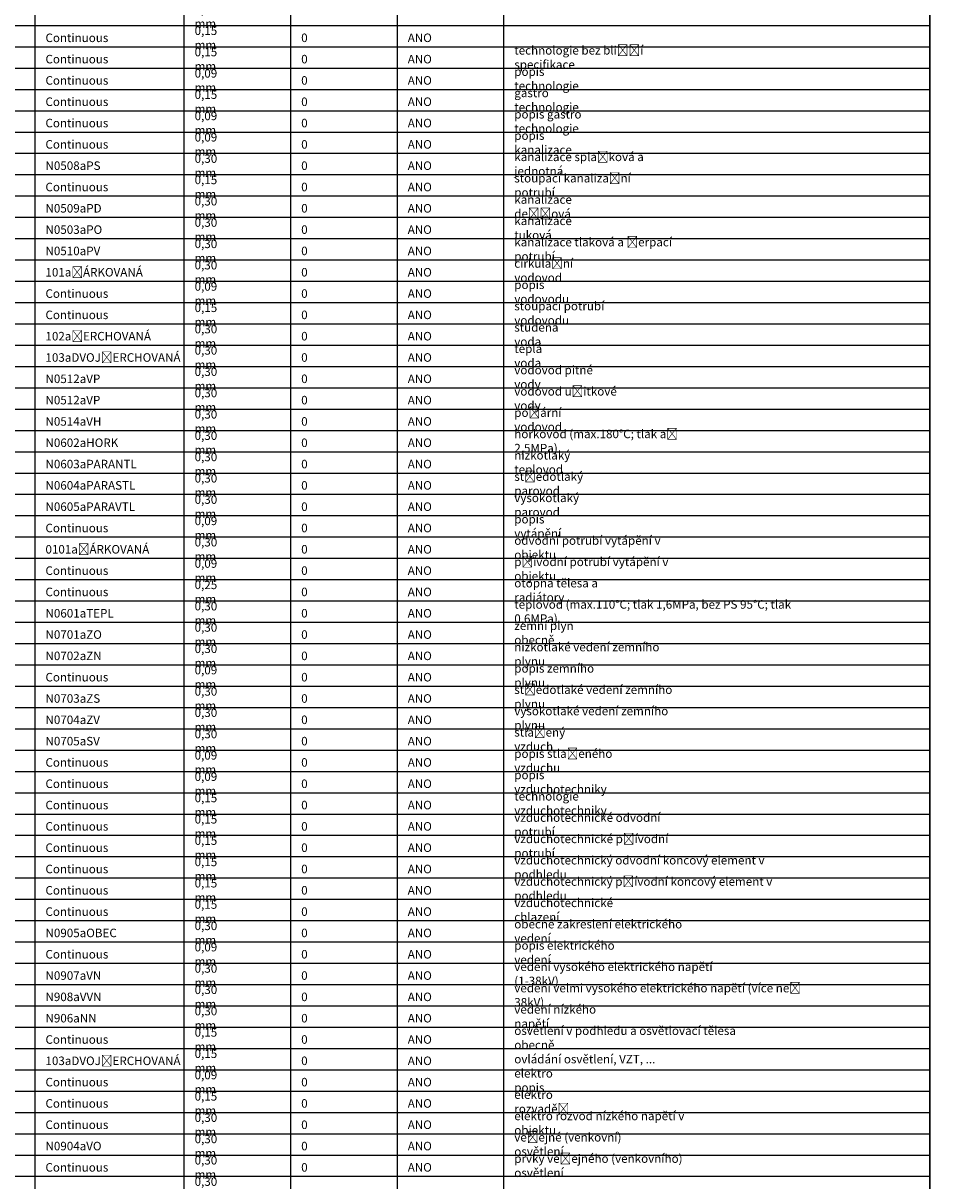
# Model space of a CAD drawing. Header units: millimetres. Extents: x -15250 to 1651995, y -140807 to 78716.
# Tile 28 of 45: x 10726 to 32000, y -63856 to -36696. Entities that reach past the tile are written whole.
import ezdxf

# ---------------------------------------------------------------- set-up
doc = ezdxf.new("R2010")
doc.units = ezdxf.units.MM
doc.header["$LTSCALE"] = 100
doc.styles.get("Standard").update_dxf_attribs({"font": 'isocpeur.ttf'})

msp = doc.modelspace()

# ---------------------------------------------------------------- linework, layer by layer
for p, q in [((11000, 750), (11000, -140250)), ((14500, 750), (14500, -140250)), ((17000, 750), (17000, -140250)), ((19500, 750), (19500, -140250)), ((22000, 750), (22000, -140250)), ((-10250, -36750), (32000, -36750)), ((-10250, -37250), (32000, -37250)), ((-10250, -37750), (32000, -37750)), ((-10250, -38250), (32000, -38250)), ((-10250, -38750), (32000, -38750)), ((-10250, -39250), (32000, -39250)), ((-10250, -39750), (32000, -39750)), ((-10250, -40250), (32000, -40250)), ((-10250, -40750), (32000, -40750)), ((-10250, -41250), (32000, -41250)), ((-10250, -41750), (32000, -41750)), ((-10250, -42250), (32000, -42250)), ((-10250, -42750), (32000, -42750)), ((-10250, -43250), (32000, -43250)), ((-10250, -43750), (32000, -43750)), ((-10250, -44250), (32000, -44250)), ((-10250, -44750), (32000, -44750)), ((-10250, -45250), (32000, -45250)), ((-10250, -45750), (32000, -45750)), ((-10250, -46250), (32000, -46250)), ((-10250, -46750), (32000, -46750)), ((-10250, -47250), (32000, -47250)), ((-10250, -47750), (32000, -47750)), ((-10250, -48250), (32000, -48250)), ((-10250, -48750), (32000, -48750)), ((-10250, -49250), (32000, -49250)), ((-10250, -49750), (32000, -49750)), ((-10250, -50250), (32000, -50250)), ((-10250, -50750), (32000, -50750)), ((-10250, -51250), (32000, -51250)), ((-10250, -51750), (32000, -51750)), ((-10250, -52250), (32000, -52250)), ((-10250, -52750), (32000, -52750)), ((-10250, -53250), (32000, -53250)), ((-10250, -53750), (32000, -53750)), ((-10250, -54250), (32000, -54250)), ((-10250, -54750), (32000, -54750)), ((-10250, -55250), (32000, -55250)), ((-10250, -55750), (32000, -55750)), ((-10250, -56250), (32000, -56250)), ((-10250, -56750), (32000, -56750)), ((-10250, -57250), (32000, -57250)), ((-10250, -57750), (32000, -57750)), ((-10250, -58250), (32000, -58250)), ((-10250, -58750), (32000, -58750)), ((-10250, -59250), (32000, -59250)), ((-10250, -59750), (32000, -59750)), ((-10250, -60250), (32000, -60250)), ((-10250, -60750), (32000, -60750)), ((-10250, -61250), (32000, -61250)), ((-10250, -61750), (32000, -61750)), ((-10250, -62250), (32000, -62250)), ((-10250, -62750), (32000, -62750)), ((-10250, -63250), (32000, -63250)), ((-10250, -63750), (32000, -63750))]:
    msp.add_line(p, q)
at = {"lineweight": 30}
msp.add_line((32000, 750), (32000, -140750), dxfattribs=at)

# ---------------------------------------------------------------- texts
at = {"char_height": 200, "attachment_point": 4}
for s, width, insert in [('0,15 mm', 952, (14750, -36539.9)), ('Continuous', 1282, (11250, -37039.9)), ('0,15 mm', 952, (14750, -37039.9)), ('0', 122, (17250, -37039.9)), ('ANO', 482, (19750, -37039.9)), ('technologie bez bližší specifikace', 4102, (22250, -37500)), ('Continuous', 1282, (11250, -37539.9)), ('0,15 mm', 952, (14750, -37539.9)), ('0', 122, (17250, -37539.9)), ('ANO', 482, (19750, -37539.9)), ('popis technologie', 2082, (22250, -38000)), ('Continuous', 1282, (11250, -38039.9)), ('0,09 mm', 952, (14750, -38039.9)), ('0', 122, (17250, -38039.9)), ('ANO', 482, (19750, -38039.9)), ('0,15 mm', 952, (14750, -38539.9)), ('gastro technologie', 2262, (22250, -38500)), ('Continuous', 1282, (11250, -38539.9)), ('0', 122, (17250, -38539.9)), ('ANO', 482, (19750, -38539.9)), ('0,09 mm', 952, (14750, -39039.9)), ('popis gastro technologie', 3002, (22250, -39000)), ('Continuous', 1282, (11250, -39039.9)), ('0', 122, (17250, -39039.9)), ('ANO', 482, (19750, -39039.9)), ('0,09 mm', 952, (14750, -39539.9)), ('popis kanalizace', 1962, (22250, -39500)), ('Continuous', 1282, (11250, -39539.9)), ('0', 122, (17250, -39539.9)), ('ANO', 482, (19750, -39539.9)), ('0,30 mm', 952, (14750, -40039.9)), ('kanalizace splašková a jednotná', 3942, (22250, -40000)), ('N0508aPS', 1162, (11250, -40039.9)), ('0', 122, (17250, -40039.9)), ('ANO', 482, (19750, -40039.9)), ('stoupací kanalizační potrubí', 3502, (22250, -40500)), ('Continuous', 1282, (11250, -40539.9)), ('0,15 mm', 952, (14750, -40539.9)), ('0', 122, (17250, -40539.9)), ('ANO', 482, (19750, -40539.9)), ('kanalizace dešťová', 2332, (22250, -41000)), ('N0509aPD', 1162, (11250, -41039.9)), ('0,30 mm', 952, (14750, -41039.9)), ('0', 122, (17250, -41039.9)), ('ANO', 482, (19750, -41039.9)), ('0,30 mm', 952, (14750, -41539.9)), ('kanalizace tuková', 2162, (22250, -41500)), ('N0503aPO', 1122, (11250, -41539.9)), ('0', 122, (17250, -41539.9)), ('ANO', 482, (19750, -41539.9)), ('0,30 mm', 952, (14750, -42039.9)), ('kanalizace tlaková a čerpací potrubí', 4522, (22250, -42000)), ('N0510aPV', 1142, (11250, -42039.9)), ('0', 122, (17250, -42039.9)), ('ANO', 482, (19750, -42039.9)), ('0,30 mm', 952, (14750, -42539.9)), ('cirkulační vodovod', 2242, (22250, -42500)), ('101aČÁRKOVANÁ', 1962, (11250, -42539.9)), ('0', 122, (17250, -42539.9)), ('ANO', 482, (19750, -42539.9)), ('0,09 mm', 952, (14750, -43039.9)), ('popis vodovodu', 1842, (22250, -43000)), ('Continuous', 1282, (11250, -43039.9)), ('0', 122, (17250, -43039.9)), ('ANO', 482, (19750, -43039.9)), ('Continuous', 1282, (11250, -43539.9)), ('0,15 mm', 952, (14750, -43539.9)), ('0', 122, (17250, -43539.9)), ('ANO', 482, (19750, -43539.9)), ('stoupací potrubí vodovodu', 3282, (22250, -43500)), ('studená voda', 1622, (22250, -44000)), ('102aČERCHOVANÁ', 2102, (11250, -44039.9)), ('0,30 mm', 952, (14750, -44039.9)), ('0', 122, (17250, -44039.9)), ('ANO', 482, (19750, -44039.9)), ('0,30 mm', 952, (14750, -44539.9)), ('teplá voda', 1282, (22250, -44500)), ('103aDVOJČERCHOVANÁ', 2722, (11250, -44539.9)), ('0', 122, (17250, -44539.9)), ('ANO', 482, (19750, -44539.9)), ('0,30 mm', 952, (14750, -45039.9)), ('vodovod pitné vody', 2362, (22250, -45000)), ('N0512aVP', 1142, (11250, -45039.9)), ('0', 122, (17250, -45039.9)), ('ANO', 482, (19750, -45039.9)), ('0,30 mm', 952, (14750, -45539.9)), ('vodovod užitkové vody', 2782, (22250, -45500)), ('N0512aVP', 1142, (11250, -45539.9)), ('0', 122, (17250, -45539.9)), ('ANO', 482, (19750, -45539.9)), ('0,30 mm', 952, (14750, -46039.9)), ('požární vodovod', 2022, (22250, -46000)), ('N0514aVH', 1162, (11250, -46039.9)), ('0', 122, (17250, -46039.9)), ('ANO', 482, (19750, -46039.9)), ('N0602aHORK', 1482, (11250, -46539.9)), ('0,30 mm', 952, (14750, -46539.9)), ('0', 122, (17250, -46539.9)), ('ANO', 482, (19750, -46539.9)), ('horkovod (max.180°C; tlak až 2,5MPa)', 4542, (22250, -46500)), ('nizkotlaký teplovod', 2382, (22250, -47000)), ('N0603aPARANTL', 1802, (11250, -47039.9)), ('0,30 mm', 952, (14750, -47039.9)), ('0', 122, (17250, -47039.9)), ('ANO', 482, (19750, -47039.9)), ('středotlaký parovod', 2482, (22250, -47500)), ('N0604aPARASTL', 2002, (11250, -47539.9)), ('0,30 mm', 952, (14750, -47539.9)), ('0', 122, (17250, -47539.9)), ('ANO', 482, (19750, -47539.9)), ('0,30 mm', 952, (14750, -48039.9)), ('vysokotlaký parovod', 2522, (22250, -48000)), ('N0605aPARAVTL', 2002, (11250, -48039.9)), ('0', 122, (17250, -48039.9)), ('ANO', 482, (19750, -48039.9)), ('0,09 mm', 952, (14750, -48539.9)), ('popis vytápění', 1782, (22250, -48500)), ('Continuous', 1282, (11250, -48539.9)), ('0', 122, (17250, -48539.9)), ('ANO', 482, (19750, -48539.9)), ('0101aČÁRKOVANÁ', 2102, (11250, -49039.9)), ('0,30 mm', 952, (14750, -49039.9)), ('odvodní potrubí vytápění v objektu', 4382, (22250, -49000)), ('0', 122, (17250, -49039.9)), ('ANO', 482, (19750, -49039.9)), ('Continuous', 1282, (11250, -49539.9)), ('0,09 mm', 952, (14750, -49539.9)), ('přívodní potrubí vytápění v objektu', 4462, (22250, -49500)), ('0', 122, (17250, -49539.9)), ('ANO', 482, (19750, -49539.9)), ('otopná tělesa a radiátory ', 3182, (22250, -50000)), ('Continuous', 1282, (11250, -50039.9)), ('0,25 mm', 952, (14750, -50039.9)), ('0', 122, (17250, -50039.9)), ('ANO', 482, (19750, -50039.9)), ('teplovod (max.110°C; tlak 1,6MPa, bez PS 95°C; tlak 0,6MPa)', 7332, (22250, -50500)), ('N0601aTEPL', 1402, (11250, -50539.9)), ('0,30 mm', 952, (14750, -50539.9)), ('0', 122, (17250, -50539.9)), ('ANO', 482, (19750, -50539.9)), ('0,30 mm', 952, (14750, -51039.9)), ('zemní plyn obecně', 2242, (22250, -51000)), ('N0701aZO', 1122, (11250, -51039.9)), ('0', 122, (17250, -51039.9)), ('ANO', 482, (19750, -51039.9)), ('0,30 mm', 952, (14750, -51539.9)), ('nizkotlaké vedení zemního plynu', 4002, (22250, -51500)), ('N0702aZN', 1162, (11250, -51539.9)), ('0', 122, (17250, -51539.9)), ('ANO', 482, (19750, -51539.9)), ('0,09 mm', 952, (14750, -52039.9)), ('popis zemního plynu', 2462, (22250, -52000)), ('Continuous', 1282, (11250, -52039.9)), ('0', 122, (17250, -52039.9)), ('ANO', 482, (19750, -52039.9)), ('0,30 mm', 952, (14750, -52539.9)), ('středotlaké vedení zemního plynu', 4182, (22250, -52500)), ('N0703aZS', 1162, (11250, -52539.9)), ('0', 122, (17250, -52539.9)), ('ANO', 482, (19750, -52539.9)), ('N0704aZV', 1202, (11250, -53039.9)), ('0,30 mm', 952, (14750, -53039.9)), ('0', 122, (17250, -53039.9)), ('ANO', 482, (19750, -53039.9)), ('vysokotlaké vedení zemního plynu', 4222, (22250, -53000)), ('stlačený vzduch', 1942, (22250, -53500)), ('N0705aSV', 1182, (11250, -53539.9)), ('0,30 mm', 952, (14750, -53539.9)), ('0', 122, (17250, -53539.9)), ('ANO', 482, (19750, -53539.9)), ('0,09 mm', 952, (14750, -54039.9)), ('popis stlačeného vzduchu', 3102, (22250, -54000)), ('Continuous', 1282, (11250, -54039.9)), ('0', 122, (17250, -54039.9)), ('ANO', 482, (19750, -54039.9)), ('0,09 mm', 952, (14750, -54539.9)), ('popis vzduchotechniky', 2682, (22250, -54500)), ('Continuous', 1282, (11250, -54539.9)), ('0', 122, (17250, -54539.9)), ('ANO', 482, (19750, -54539.9)), ('0,15 mm', 912, (14750, -55039.9)), ('technologie vzduchotechniky', 3422, (22250, -55000)), ('Continuous', 1282, (11250, -55039.9)), ('0', 122, (17250, -55039.9)), ('ANO', 482, (19750, -55039.9)), ('0,15 mm', 952, (14750, -55539.9)), ('vzduchotechnické odvodní potrubí', 4142, (22250, -55500)), ('Continuous', 1282, (11250, -55539.9)), ('0', 122, (17250, -55539.9)), ('ANO', 482, (19750, -55539.9)), ('Continuous', 1282, (11250, -56039.9)), ('0,15 mm', 952, (14750, -56039.9)), ('0', 122, (17250, -56039.9)), ('ANO', 482, (19750, -56039.9)), ('vzduchotechnické přívodní potrubí', 4222, (22250, -56000)), ('vzduchotechnický odvodní koncový element v podhledu', 6702, (22250, -56500)), ('Continuous', 1282, (11250, -56539.9)), ('0,15 mm', 952, (14750, -56539.9)), ('0', 122, (17250, -56539.9)), ('ANO', 482, (19750, -56539.9)), ('vzduchotechnický přívodní koncový element v podhledu', 6782, (22250, -57000)), ('Continuous', 1282, (11250, -57039.9)), ('0,15 mm', 952, (14750, -57039.9)), ('0', 122, (17250, -57039.9)), ('ANO', 482, (19750, -57039.9)), ('0,15 mm', 952, (14750, -57539.9)), ('vzduchotechnické chlazení', 3182, (22250, -57500)), ('Continuous', 1282, (11250, -57539.9)), ('0', 122, (17250, -57539.9)), ('ANO', 482, (19750, -57539.9)), ('0,30 mm', 952, (14750, -58039.9)), ('obecné zakreslení elektrického vedení', 4722, (22250, -58000)), ('N0905aOBEC', 1442, (11250, -58039.9)), ('0', 122, (17250, -58039.9)), ('ANO', 482, (19750, -58039.9)), ('0,09 mm', 952, (14750, -58539.9)), ('popis elektrického vedení', 3122, (22250, -58500)), ('Continuous', 1282, (11250, -58539.9)), ('0', 122, (17250, -58539.9)), ('ANO', 482, (19750, -58539.9)), ('N0907aVN', 1182, (11250, -59039.9)), ('0,30 mm', 952, (14750, -59039.9)), ('0', 122, (17250, -59039.9)), ('ANO', 482, (19750, -59039.9)), ('vedení vysokého elektrického napětí (1-38kV)', 5642, (22250, -59000)), ('vedení velmi vysokého elektrického napětí (více než 38kV)', 7282, (22250, -59500)), ('N908aVVN', 1222, (11250, -59539.9)), ('0,30 mm', 952, (14750, -59539.9)), ('0', 122, (17250, -59539.9)), ('ANO', 482, (19750, -59539.9)), ('vedení nízkého napětí', 2742, (22250, -60000)), ('N906aNN', 1022, (11250, -60039.9)), ('0,30 mm', 952, (14750, -60039.9)), ('0', 122, (17250, -60039.9)), ('ANO', 482, (19750, -60039.9)), ('0,15 mm', 952, (14750, -60539.9)), ('osvětlení v podhledu a osvětlovací tělesa obecně', 6162, (22250, -60500)), ('Continuous', 1282, (11250, -60539.9)), ('0', 122, (17250, -60539.9)), ('ANO', 482, (19750, -60539.9)), ('0,15 mm', 952, (14750, -61039.9)), ('103aDVOJČERCHOVANÁ', 2722, (11250, -61039.9)), ('0', 122, (17250, -61039.9)), ('ANO', 482, (19750, -61039.9)), ('ovládání osvětlení, VZT, ...', 3322, (22250, -61000)), ('0,09 mm', 952, (14750, -61539.9)), ('elektro popis', 1602, (22250, -61500)), ('Continuous', 1282, (11250, -61539.9)), ('0', 122, (17250, -61539.9)), ('ANO', 482, (19750, -61539.9)), ('0,15 mm', 952, (14750, -62039.9)), ('elektro rozvaděč', 2062, (22250, -62000)), ('Continuous', 1282, (11250, -62039.9)), ('0', 122, (17250, -62039.9)), ('ANO', 482, (19750, -62039.9)), ('elektro rozvod nízkého napětí v objektu', 5022, (22250, -62500)), ('Continuous', 1282, (11250, -62539.9)), ('0,30 mm', 952, (14750, -62539.9)), ('0', 122, (17250, -62539.9)), ('ANO', 482, (19750, -62539.9)), ('veřejné (venkovní) osvětlení', 3482, (22250, -63000)), ('N0904aVO', 1202, (11250, -63039.9)), ('0,30 mm', 952, (14750, -63039.9)), ('0', 122, (17250, -63039.9)), ('ANO', 482, (19750, -63039.9)), ('0,30 mm', 952, (14750, -63539.9)), ('prvky veřejného (venkovního) osvětlení', 4842, (22250, -63500)), ('Continuous', 1282, (11250, -63539.9)), ('0', 122, (17250, -63539.9)), ('ANO', 482, (19750, -63539.9)), ('0,30 mm', 952, (14750, -64039.9))]:
    msp.add_mtext_dynamic_manual_height_columns(s, width=width, gutter_width=12.5, heights=[0], dxfattribs=dict(at, insert=insert))

doc.saveas('drawing.dxf')
